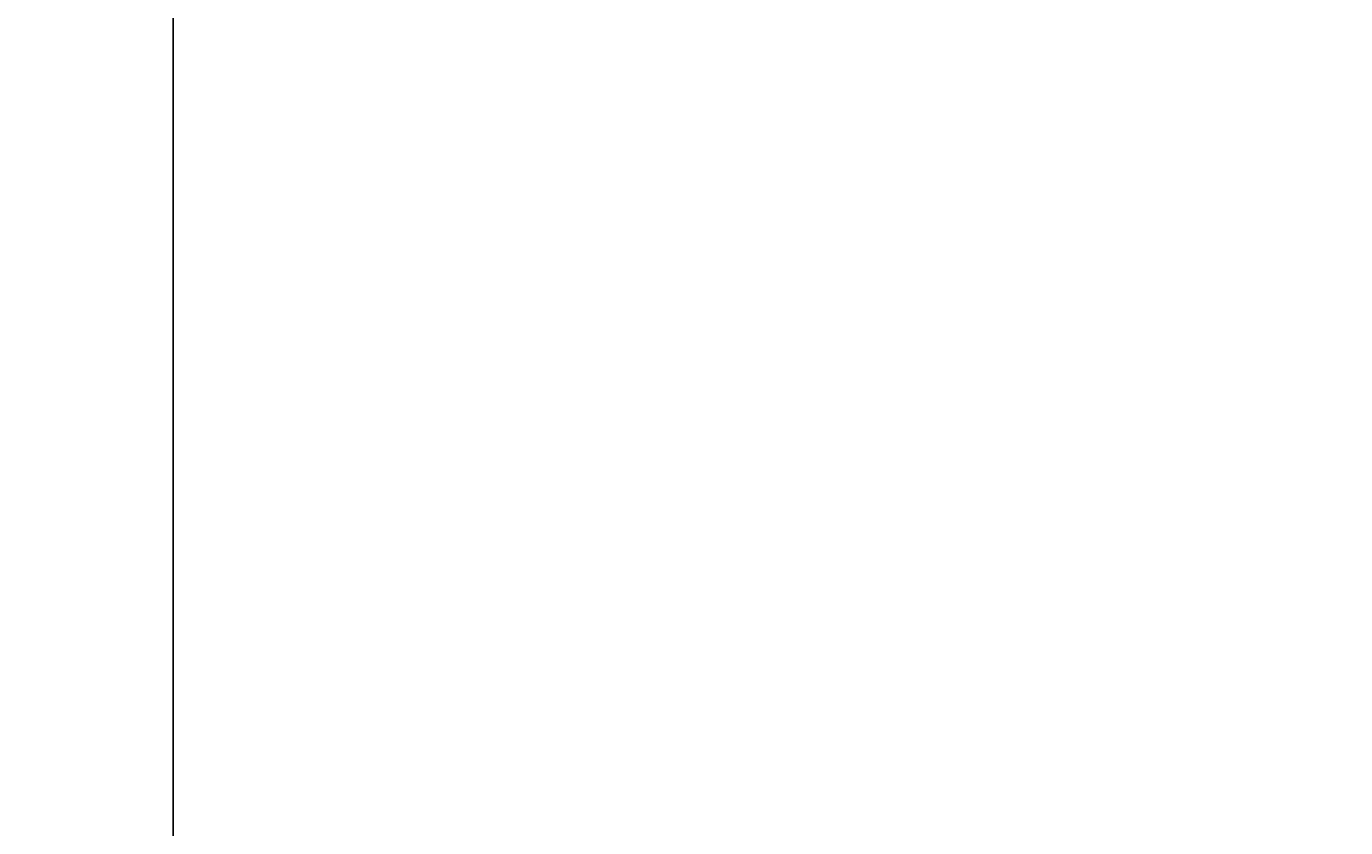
# Model space of a CAD drawing. Header units: millimetres. Extents: x -4428 to 4131, y -3615 to 4038.
# Tile 51 of 172: x -4388 to -3530, y 2415 to 2936. Entities that reach past the tile are written whole.
import ezdxf

# ---------------------------------------------------------------- set-up
doc = ezdxf.new("R2010")
doc.units = ezdxf.units.MM
doc.linetypes.add('K5LT_THIN', pattern=[0])
doc.layers.add('Системный слой', color=7, linetype='Continuous')
doc.styles.add('KDIMTEXTSTYLE', font='GOST_AU.SHX', dxfattribs={"width": 0.96, "oblique": 15, "height": 5})
doc.dimstyles.new('KDIMSTYLE (1.00)', dxfattribs={"dimtxt": 5, "dimasz": 1, "dimexe": 2, "dimexo": 0, "dimgap": 1, "dimtad": 1, "dimtxsty": 'KDIMTEXTSTYLE', "dimsah": 1, "dimcen": 0, "dimdle": 1, "dimadec": 0, "dimazin": 0, "dimtfac": 0.667, "dimtmove": 0, "dimatfit": 3, "dimfxl": 1, "dimtvp": 1, "dimtolj": 1, "dimtzin": 0, "dimarcsym": 0})

# ---------------------------------------------------------------- blocks, each defined once
blk = doc.blocks.new('KDIMARROW_01')
at = {"layer": 'Системный слой'}
blk.add_hatch(color=0, dxfattribs=at).paths.add_polyline_path([(-5, -0.66), (0, 0), (-5, 0.66), (-4.5, 0)])
at = {"layer": 'Системный слой', "color": 0, "linetype": 'K5LT_THIN', "lineweight": 20}
for p, q in [((-4.5, 0), (-5, 0.66)), ((-5, 0.66), (0, 0)), ((0, 0), (-5, -0.66)), ((-5, -0.66), (-4.5, 0)), ((0, 0), (-1, 0))]:
    blk.add_line(p, q, dxfattribs=at)

msp = doc.modelspace()

# ---------------------------------------------------------------- dimensions: what is measured, and where the dimension line sits
at = {"layer": 'Системный слой', "color": 7}
msp.add_linear_dim(base=(-4292.545, 555.572), p1=(-3945.336, 3242.572), p2=(-3530.336, 555.572), angle=90, location=(-4292.545, 1899.072), dimstyle='KDIMSTYLE (1.00)', override={"dimexo": 0, "dimpost": '\\H75.0;\\W0.965;\\Q15;<>', "dimblk1": 'KDIMARROW_01', "dimblk2": 'KDIMARROW_01', "dimse1": 0, "dimse2": 0, "dimclrt": 7, "dimtolj": 1}, dxfattribs=at).render()

doc.saveas('drawing.dxf')
